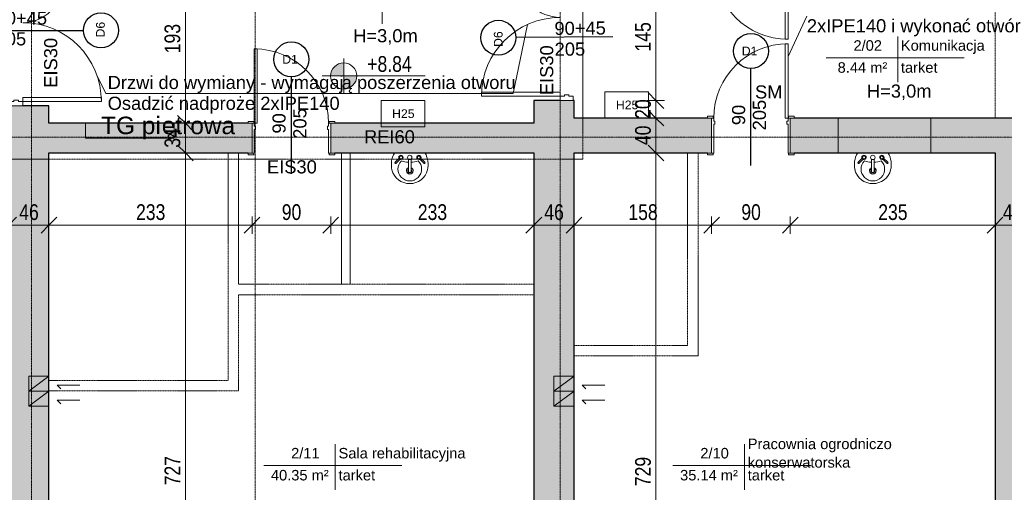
# Model space of a CAD drawing. Header units: centimetres. Extents: x 14827 to 20060, y -10807 to -8443.
# Tile 8 of 21: x 16206 to 17333, y -10012 to -9471. Entities that reach past the tile are written whole.
import ezdxf

# ---------------------------------------------------------------- set-up
doc = ezdxf.new("R2010")
doc.units = ezdxf.units.CM
for name, pattern in [('Aligning Line 1_8_', [0.635, 0.3175, -0.3175]), ('Kreska', [0.635, 0.3175, -0.3175]), ('Linia siatki', [0.9925, 0.47, -0.2175, 0.0875, -0.2175])]:
    doc.linetypes.add(name, pattern=pattern)
for name, color, linetype, lineweight in [('A-ANNO-DIMS', 211, 'Continuous', 9), ('A-ANNO-DIMS-100', 211, 'Continuous', 9), ('A-AREA-IDEN', 2, 'Continuous', 9), ('A-DETL', 90, 'Continuous', 9), ('A-DETL-HDLN', 90, 'Kreska', 9), ('A-DETL-MEDM', 33, 'Continuous', 25), ('A-DETL-THIN', 151, 'Continuous', 9), ('A-DOOR', 31, 'Continuous', 9), ('A-DOOR-FRAM', 31, 'Continuous', 18), ('A-WALL', 113, 'Continuous', 9), ('A-WALL-PATT', 111, 'Continuous', 25), ('G-ANNO-DIMS', 111, 'Continuous', 9), ('G-ANNO-TEXT', 231, 'Continuous', 9), ('I-WALL', 2, 'Continuous', 9), ('P-SANR-FIXT', 6, 'Continuous', 9), ('S-GRID', 1, 'Continuous', 9)]:
    doc.layers.add(name, color=color, linetype=linetype, lineweight=lineweight)
doc.styles.add('Arial_1', font='arial.ttf', dxfattribs={"height": 12})
doc.styles.add('Arial_2', font='arial.ttf', dxfattribs={"width": 0.8, "height": 18})
doc.styles.add('Arial_3', font='arial.ttf', dxfattribs={"height": 10})
doc.styles.add('Arial_4', font='arial.ttf', dxfattribs={"height": 15})
doc.styles.add('Arial_5', font='arial.ttf', dxfattribs={"height": 20})
doc.dimstyles.new('Przekątna_-_1_8_mm_Arial', dxfattribs={"dimscale": 30.48, "dimtxt": 18.364669, "dimasz": 0.590551, "dimexe": 0.328084, "dimexo": 0.0625, "dimgap": 0.016404, "dimtad": 1, "dimdec": 0, "dimdsep": 46, "dimtxsty": 'Arial_2', "dimblk1": 'OBLIQUE', "dimblk2": 'OBLIQUE', "dimsah": 1, "dimcen": 0.09, "dimazin": 0, "dimtfac": 1, "dimtdec": 4, "dimtix": 1, "dimtmove": 0, "dimatfit": 3, "dimfxl": 0.328084, "dimfxlon": 1, "dimtvp": 1, "dimtolj": 1, "dimtzin": 0, "dimarcsym": 2})

# ---------------------------------------------------------------- blocks, each defined once
blk = doc.blocks.new('Drzwi-wewnętrzne-jednoskrzydłowe-dwupanelowe-drewniane - 900 x 2100mm-321421-6_Poziom posadzka II pietra')
at = {"layer": 'A-DOOR'}
for p, q in [((-49.635, 19.3175), (-43.135, 19.3175)), ((-49.635, 17.3175), (-49.635, 19.3175)), ((-43.135, 17.3175), (-49.635, 17.3175)), ((-43.135, 19.3175), (-43.135, 17.3175)), ((43.135, 19.3175), (49.635, 19.3175)), ((43.135, 17.3175), (43.135, 19.3175)), ((49.635, 17.3175), (43.135, 17.3175)), ((49.635, 19.3175), (49.635, 17.3175)), ((-49.635, -16.6825), (-43.135, -16.6825)), ((-49.635, -18.6825), (-49.635, -16.6825)), ((-43.135, -18.6825), (-49.635, -18.6825)), ((-43.135, -16.6825), (-43.135, -18.6825)), ((43.135, -16.6825), (49.635, -16.6825)), ((43.135, -18.6825), (43.135, -16.6825)), ((49.635, -18.6825), (43.135, -18.6825)), ((49.635, -16.6825), (49.635, -18.6825))]:
    blk.add_line(p, q, dxfattribs=at)
at = {"layer": 'A-DOOR', "lineweight": 18}
for p, q in [((39, -16.6825), (42.5, -16.6825)), ((39, -101.6825), (39, -16.6825)), ((42.5, -16.6825), (42.5, -101.6825)), ((42.5, -101.6825), (39, -101.6825))]:
    blk.add_line(p, q, dxfattribs=at)
at = {"layer": 'A-DOOR'}
blk.add_arc((42.5, -16.6825), 85, 180, 270, dxfattribs=at)
at = {"layer": 'A-DOOR-FRAM'}
for p, q in [((-45, 17.3175), (-42.5, 17.3175)), ((-45, -16.6825), (-45, 17.3175)), ((-42.5, 17.3175), (-42.5, -9.69)), ((42.5, 17.3175), (45, 17.3175)), ((42.5, -9.69), (42.5, 17.3175)), ((45, 17.3175), (45, -16.6825)), ((-42.5, -9.69), (-41.23, -9.69)), ((-41.23, -9.69), (-41.23, -13.1825)), ((41.23, -9.69), (42.5, -9.69)), ((41.23, -13.1825), (41.23, -9.69)), ((-42.5, -16.6825), (-45, -16.6825)), ((-42.5, -13.1825), (-42.5, -16.6825)), ((-41.23, -13.1825), (-42.5, -13.1825)), ((42.5, -13.1825), (41.23, -13.1825)), ((42.5, -16.6825), (42.5, -13.1825)), ((45, -16.6825), (42.5, -16.6825))]:
    blk.add_line(p, q, dxfattribs=at)
blk = doc.blocks.new('Drzwi-wewnętrzne-jednoskrzydłowe-dwupanelowe-drewniane - 900 x 2100mm-658395-6_Poziom posadzka II pietra')
at = {"layer": 'A-DOOR'}
for p, q in [((-49.6, 8.3), (-43.1, 8.3)), ((-49.6, 6.3), (-49.6, 8.3)), ((-43.1, 6.3), (-49.6, 6.3)), ((-43.1, 8.3), (-43.1, 6.3)), ((43.1, 8.3), (49.6, 8.3)), ((43.1, 6.3), (43.1, 8.3)), ((49.6, 6.3), (43.1, 6.3)), ((49.6, 8.3), (49.6, 6.3)), ((-49.6, -5.7), (-43.1, -5.7)), ((-49.6, -7.7), (-49.6, -5.7)), ((-43.1, -7.7), (-49.6, -7.7)), ((-43.1, -5.7), (-43.1, -7.7)), ((43.1, -5.7), (49.6, -5.7)), ((43.1, -7.7), (43.1, -5.7)), ((49.6, -7.7), (43.1, -7.7)), ((49.6, -5.7), (49.6, -7.7))]:
    blk.add_line(p, q, dxfattribs=at)
at = {"layer": 'A-DOOR', "lineweight": 18}
for p, q in [((39, -5.7), (42.5, -5.7)), ((39, -90.7), (39, -5.7)), ((42.5, -5.7), (42.5, -90.7)), ((42.5, -90.7), (39, -90.7))]:
    blk.add_line(p, q, dxfattribs=at)
at = {"layer": 'A-DOOR'}
blk.add_arc((42.5, -5.7), 85, 180, 270, dxfattribs=at)
at = {"layer": 'A-DOOR-FRAM'}
for p, q in [((-45, 6.3), (-42.5, 6.3)), ((-45, -5.7), (-45, 6.3)), ((-42.5, 6.3), (-42.5, 1.3)), ((-42.5, 1.3), (-41.2, 1.3)), ((-41.2, 1.3), (-41.2, -2.2)), ((41.2, 1.3), (42.5, 1.3)), ((41.2, -2.2), (41.2, 1.3)), ((42.5, 6.3), (45, 6.3)), ((42.5, 1.3), (42.5, 6.3)), ((45, 6.3), (45, -5.7)), ((-42.5, -5.7), (-45, -5.7)), ((-42.5, -2.2), (-42.5, -5.7)), ((-41.2, -2.2), (-42.5, -2.2)), ((42.5, -2.2), (41.2, -2.2)), ((42.5, -5.7), (42.5, -2.2)), ((45, -5.7), (42.5, -5.7))]:
    blk.add_line(p, q, dxfattribs=at)
blk = doc.blocks.new('Drzwi-wewnętrzne-jednoskrzydłowe-dwupanelowe-drewniane - 900 x 2100mm-617696-6_Poziom posadzka II pietra')
at = {"layer": 'A-DOOR', "lineweight": 18}
for p, q in [((42.5, 104.6825), (39, 104.6825)), ((39, 104.6825), (39, 19.6825)), ((42.5, 19.6825), (42.5, 104.6825)), ((39, 19.6825), (42.5, 19.6825))]:
    blk.add_line(p, q, dxfattribs=at)
at = {"layer": 'A-DOOR'}
for p, q in [((-43.135, 21.6825), (-49.635, 21.6825)), ((-49.635, 21.6825), (-49.635, 19.6825)), ((-49.635, 19.6825), (-43.135, 19.6825)), ((-43.135, 19.6825), (-43.135, 21.6825)), ((49.635, 21.6825), (43.135, 21.6825)), ((43.135, 21.6825), (43.135, 19.6825)), ((43.135, 19.6825), (49.635, 19.6825)), ((49.635, 19.6825), (49.635, 21.6825)), ((-43.135, -20.3175), (-49.635, -20.3175)), ((-49.635, -20.3175), (-49.635, -22.3175)), ((-49.635, -22.3175), (-43.135, -22.3175)), ((-43.135, -22.3175), (-43.135, -20.3175)), ((49.635, -20.3175), (43.135, -20.3175)), ((43.135, -20.3175), (43.135, -22.3175)), ((43.135, -22.3175), (49.635, -22.3175)), ((49.635, -22.3175), (49.635, -20.3175))]:
    blk.add_line(p, q, dxfattribs=at)
blk.add_arc((42.5, 19.6825), 85, 90, 180, dxfattribs=at)
at = {"layer": 'A-DOOR-FRAM'}
for p, q in [((-42.5, 19.6825), (-45, 19.6825)), ((-45, 19.6825), (-45, -20.3175)), ((-42.5, 16.1825), (-42.5, 19.6825)), ((-41.23, 16.1825), (-42.5, 16.1825)), ((-42.5, -20.3175), (-42.5, 12.69)), ((-42.5, 12.69), (-41.23, 12.69)), ((-41.23, 12.69), (-41.23, 16.1825)), ((42.5, 16.1825), (41.23, 16.1825)), ((41.23, 16.1825), (41.23, 12.69)), ((41.23, 12.69), (42.5, 12.69)), ((42.5, 19.6825), (42.5, 16.1825)), ((45, 19.6825), (42.5, 19.6825)), ((42.5, 12.69), (42.5, -20.3175)), ((45, -20.3175), (45, 19.6825)), ((-45, -20.3175), (-42.5, -20.3175)), ((42.5, -20.3175), (45, -20.3175))]:
    blk.add_line(p, q, dxfattribs=at)
blk = doc.blocks.new('Lavabo mural - 05 - 440mm x 350mm-346807-6_Poziom posadzka II pietra')
at = {"layer": 'P-SANR-FIXT'}
for p, q in [((-17.2, -11), (-11.7, -5.6)), ((-16.1, -12.1), (-10.7, -6.7)), ((-1.5, -21.5), (-1.5, -7.1)), ((1.5, -21.5), (1.5, -7.1)), ((16.4, -12.1), (11, -6.7)), ((17.5, -11), (12, -5.6))]:
    blk.add_line(p, q, dxfattribs=at)
for centre, radius, start, end in [((5.3, -13.1), 26.4, 150.3649, 193.6351), ((-5.3, -13.1), 26.4, 346.3649, 29.6351), ((0, -18.4), 13.5, 135.4629, 45.0556), ((-10.1, -5.1), 2.5, 0, 180), ((-10.1, -5.1), 2.5, 180, 207.0533), ((-10.1, -5.1), 1.7, 360, 180), ((-10.1, -5.1), 1.7, 180, 198.0596), ((-10.1, -5.1), 1.7, 198.0596, 360), ((-10.1, -5.1), 2.5, 242.9467, 0), ((-0.2, 16), 26.7, 249.1986, 267.1093), ((0, -5.1), 2.5, 0, 180), ((0, -5.1), 2.5, 180, 0), ((-0.2, 16), 26.7, 273.5606, 291.3199), ((10.4, -5.1), 2.5, 360, 180), ((10.4, -5.1), 2.5, 180, 297.0533), ((10.4, -5.1), 1.7, 0, 180), ((10.4, -5.1), 1.7, 180, 0), ((10.4, -5.1), 2.5, 332.9467, 360), ((-0.6, -14.5), 20.4, 193.6351, 271.6558), ((0, -20.4), 3.86, 112.8828, 180), ((0, -20.4), 3.86, 180, 360), ((0, -20.4), 2.35, 129.6826, 180), ((0, -20.4), 2.35, 180, 360), ((0.6, -14.5), 20.4, 268.3442, 346.3649), ((0, -20.4), 3.86, 360, 67.1178), ((0, -20.4), 2.35, 360, 50.3185)]:
    blk.add_arc(centre, radius, start, end, dxfattribs=at)
for centre, major_axis, ratio, start_param, end_param in [((-16.6, -11.6), (-0.545, 0.545), 0.274309, 0, 3.141593), ((17, -11.6), (0.545, 0.545), 0.274309, 3.141593, 6.283185), ((0, -21.5), (-1.5, 0), 0.428525, 0, 3.141593)]:
    blk.add_ellipse(centre, major_axis=major_axis, ratio=ratio, start_param=start_param, end_param=end_param, dxfattribs=at)
blk = doc.blocks.new('Drzwi-korytarz-niesymetryczne-wpuszczane - 1350 x 2000mm-591046-6_Poziom posadzka II pietra')
at = {"layer": 'A-DOOR', "lineweight": 18}
for p, q in [((-67.5, -6.365), (-67.5, 83.635)), ((-67.5, 83.635), (-63, 83.635)), ((-63, 83.635), (-63, -6.365)), ((67.5, 38.635), (63, 38.635)), ((63, 38.635), (63, -6.365)), ((67.5, -6.365), (67.5, 38.635)), ((-63, -6.365), (-67.5, -6.365)), ((63, -6.365), (67.5, -6.365))]:
    blk.add_line(p, q, dxfattribs=at)
at = {"layer": 'A-DOOR'}
for centre, radius, start, end in [((-67.5, -6.365), 90, 0, 90), ((67.5, -6.365), 45, 90, 180)]:
    blk.add_arc(centre, radius, start, end, dxfattribs=at)
at = {"layer": 'A-DOOR-FRAM'}
for p, q in [((-67.5, -6.365), (-72.5, -6.365)), ((-72.5, -6.365), (-72.5, -21.365)), ((-67.5, -11.34125), (-67.5, -6.365)), ((67.5, -6.365), (67.5, -11.34125)), ((72.5, -6.365), (67.5, -6.365)), ((72.5, -21.365), (72.5, -6.365)), ((-72.5, -21.365), (-67.5, -21.365)), ((-65.9125, -11.34125), (-67.5, -11.34125)), ((-67.5, -21.365), (-67.5, -16.44375)), ((-67.5, -16.44375), (-65.9125, -16.44375)), ((-65.9125, -16.44375), (-65.9125, -11.34125)), ((67.5, -11.34125), (65.9125, -11.34125)), ((65.9125, -11.34125), (65.9125, -16.44375)), ((65.9125, -16.44375), (67.5, -16.44375)), ((67.5, -16.44375), (67.5, -21.365)), ((67.5, -21.365), (72.5, -21.365))]:
    blk.add_line(p, q, dxfattribs=at)
blk = doc.blocks.new('Drzwi-korytarz-niesymetryczne-wpuszczane - 1350 x 2000mm-590928-6_Poziom posadzka II pietra')
at = {"layer": 'A-DOOR', "lineweight": 18}
for p, q in [((-63, 6.365), (-67.5, 6.365)), ((-67.5, 6.365), (-67.5, -83.635)), ((-63, -83.635), (-63, 6.365)), ((63, 6.365), (67.5, 6.365)), ((63, -38.635), (63, 6.365)), ((67.5, 6.365), (67.5, -38.635)), ((67.5, -38.635), (63, -38.635)), ((-67.5, -83.635), (-63, -83.635))]:
    blk.add_line(p, q, dxfattribs=at)
at = {"layer": 'A-DOOR'}
for centre, radius, start, end in [((-67.5, 6.365), 90, 270, 360), ((67.5, 6.365), 45, 180, 270)]:
    blk.add_arc(centre, radius, start, end, dxfattribs=at)
at = {"layer": 'A-DOOR-FRAM'}
for p, q in [((-72.5, 21.365), (-67.5, 21.365)), ((-72.5, 6.365), (-72.5, 21.365)), ((-67.5, 21.365), (-67.5, 16.44375)), ((-67.5, 16.44375), (-65.9125, 16.44375)), ((-67.5, 11.34125), (-67.5, 6.365)), ((-65.9125, 11.34125), (-67.5, 11.34125)), ((-65.9125, 16.44375), (-65.9125, 11.34125)), ((65.9125, 16.44375), (67.5, 16.44375)), ((65.9125, 11.34125), (65.9125, 16.44375)), ((67.5, 11.34125), (65.9125, 11.34125)), ((67.5, 21.365), (72.5, 21.365)), ((67.5, 16.44375), (67.5, 21.365)), ((67.5, 6.365), (67.5, 11.34125)), ((72.5, 21.365), (72.5, 6.365)), ((-67.5, 6.365), (-72.5, 6.365)), ((72.5, 6.365), (67.5, 6.365))]:
    blk.add_line(p, q, dxfattribs=at)
blk = doc.blocks.new('Etyk_pom_1_mala - Etyk_pom_1_mala-219433-6_Poziom posadzka II pietra')
at = {"layer": 'A-AREA-IDEN'}
for p, q in [((-0.096, 0.144), (-0.096, -0.378)), ((-0.915, -0.101), (0.666, -0.101))]:
    blk.add_line(p, q, dxfattribs=at)
blk = doc.blocks.new('DIMBLOCK133-6_Poziom posadzka II pietra')
at = {"layer": 'A-ANNO-DIMS-100'}
for p, q in [((16193.6, -9706.2), (16193.6, -9696.2)), ((16193.6, -9706.2), (16202.6, -9697.2)), ((16239.6, -9706.2), (16239.6, -9696.2)), ((16239.6, -9706.2), (16248.6, -9697.2)), ((16193.6, -9706.2), (16184.6, -9715.2)), ((16193.6, -9706.2), (16239.6, -9706.2)), ((16193.6, -9706.2), (16193.6, -9716.2)), ((16239.6, -9706.2), (16230.6, -9715.2)), ((16239.6, -9706.2), (16239.6, -9716.2))]:
    blk.add_line(p, q, dxfattribs=at)
at = {"layer": 'A-ANNO-DIMS-100', "color": 0, "insert": (16205.6, -9682.3), "char_height": 18, "width": 26.445, "attachment_point": 1, "line_spacing_factor": 0.941778, "style": 'Arial_2'}
blk.add_mtext('46', dxfattribs=at)
blk = doc.blocks.new('_Oblique')
at = {"color": 0, "linetype": 'ByBlock', "lineweight": -2}
blk.add_line((-0.5, -0.5), (0.5, 0.5), dxfattribs=at)
blk = doc.blocks.new('DIMBLOCK134-6_Poziom posadzka II pietra')
at = {"layer": 'A-ANNO-DIMS-100'}
for p, q in [((16239.6, -9706.2), (16239.6, -9696.2)), ((16239.6, -9706.2), (16248.6, -9697.2)), ((16472.1, -9706.2), (16472.1, -9696.2)), ((16472.1, -9706.2), (16481.1, -9697.2)), ((16239.6, -9706.2), (16230.6, -9715.2)), ((16239.6, -9706.2), (16472.1, -9706.2)), ((16239.6, -9706.2), (16239.6, -9716.2)), ((16472.1, -9706.2), (16463.1, -9715.2)), ((16472.1, -9706.2), (16472.1, -9716.2))]:
    blk.add_line(p, q, dxfattribs=at)
at = {"layer": 'A-ANNO-DIMS-100', "color": 0, "insert": (16339.3, -9682.3), "char_height": 18, "width": 39.668, "attachment_point": 1, "line_spacing_factor": 0.941778, "style": 'Arial_2'}
blk.add_mtext('233', dxfattribs=at)
blk = doc.blocks.new('DIMBLOCK135-6_Poziom posadzka II pietra')
at = {"layer": 'A-ANNO-DIMS-100'}
for p, q in [((16472.1, -9706.2), (16472.1, -9696.2)), ((16472.1, -9706.2), (16481.1, -9697.2)), ((16562.1, -9706.2), (16562.1, -9696.2)), ((16562.1, -9706.2), (16571.1, -9697.2)), ((16472.1, -9706.2), (16463.1, -9715.2)), ((16472.1, -9706.2), (16562.1, -9706.2)), ((16472.1, -9706.2), (16472.1, -9716.2)), ((16562.1, -9706.2), (16553.1, -9715.2)), ((16562.1, -9706.2), (16562.1, -9716.2))]:
    blk.add_line(p, q, dxfattribs=at)
at = {"layer": 'A-ANNO-DIMS-100', "color": 0, "insert": (16506.1, -9682.3), "char_height": 18, "width": 26.445, "attachment_point": 1, "line_spacing_factor": 0.941778, "style": 'Arial_2'}
blk.add_mtext('90', dxfattribs=at)
blk = doc.blocks.new('DIMBLOCK136-6_Poziom posadzka II pietra')
at = {"layer": 'A-ANNO-DIMS-100'}
for p, q in [((16562.1, -9706.2), (16562.1, -9696.2)), ((16562.1, -9706.2), (16571.1, -9697.2)), ((16794.6, -9706.2), (16794.6, -9696.2)), ((16794.6, -9706.2), (16803.6, -9697.2)), ((16562.1, -9706.2), (16553.1, -9715.2)), ((16562.1, -9706.2), (16794.6, -9706.2)), ((16562.1, -9706.2), (16562.1, -9716.2)), ((16794.6, -9706.2), (16785.6, -9715.2)), ((16794.6, -9706.2), (16794.6, -9716.2))]:
    blk.add_line(p, q, dxfattribs=at)
at = {"layer": 'A-ANNO-DIMS-100', "color": 0, "insert": (16661.8, -9682.3), "char_height": 18, "width": 39.668, "attachment_point": 1, "line_spacing_factor": 0.941778, "style": 'Arial_2'}
blk.add_mtext('233', dxfattribs=at)
blk = doc.blocks.new('DIMBLOCK137-6_Poziom posadzka II pietra')
at = {"layer": 'A-ANNO-DIMS-100'}
for p, q in [((16794.6, -9706.2), (16794.6, -9696.2)), ((16794.6, -9706.2), (16803.6, -9697.2)), ((16840.6, -9706.2), (16840.6, -9696.2)), ((16840.6, -9706.2), (16849.6, -9697.2)), ((16794.6, -9706.2), (16785.6, -9715.2)), ((16794.6, -9706.2), (16840.6, -9706.2)), ((16794.6, -9706.2), (16794.6, -9716.2)), ((16840.6, -9706.2), (16831.6, -9715.2)), ((16840.6, -9706.2), (16840.6, -9716.2))]:
    blk.add_line(p, q, dxfattribs=at)
at = {"layer": 'A-ANNO-DIMS-100', "color": 0, "insert": (16806.6, -9682.3), "char_height": 18, "width": 26.445, "attachment_point": 1, "line_spacing_factor": 0.941778, "style": 'Arial_2'}
blk.add_mtext('46', dxfattribs=at)
blk = doc.blocks.new('DIMBLOCK138-6_Poziom posadzka II pietra')
at = {"layer": 'A-ANNO-DIMS-100'}
for p, q in [((16840.6, -9706.2), (16840.6, -9696.2)), ((16840.6, -9706.2), (16849.6, -9697.2)), ((16998.1, -9706.2), (16998.1, -9696.2)), ((16998.1, -9706.2), (17007.1, -9697.2)), ((16840.6, -9706.2), (16831.6, -9715.2)), ((16840.6, -9706.2), (16998.1, -9706.2)), ((16840.6, -9706.2), (16840.6, -9716.2)), ((16998.1, -9706.2), (16989.1, -9715.2)), ((16998.1, -9706.2), (16998.1, -9716.2))]:
    blk.add_line(p, q, dxfattribs=at)
at = {"layer": 'A-ANNO-DIMS-100', "color": 0, "insert": (16902.8, -9682.3), "char_height": 18, "width": 39.668, "attachment_point": 1, "line_spacing_factor": 0.941778, "style": 'Arial_2'}
blk.add_mtext('158', dxfattribs=at)
blk = doc.blocks.new('DIMBLOCK139-6_Poziom posadzka II pietra')
at = {"layer": 'A-ANNO-DIMS-100'}
for p, q in [((16998.1, -9706.2), (16998.1, -9696.2)), ((16998.1, -9706.2), (17007.1, -9697.2)), ((17088.1, -9706.2), (17088.1, -9696.2)), ((17088.1, -9706.2), (17097.1, -9697.2)), ((16998.1, -9706.2), (16989.1, -9715.2)), ((16998.1, -9706.2), (17088.1, -9706.2)), ((16998.1, -9706.2), (16998.1, -9716.2)), ((17088.1, -9706.2), (17079.1, -9715.2)), ((17088.1, -9706.2), (17088.1, -9716.2))]:
    blk.add_line(p, q, dxfattribs=at)
at = {"layer": 'A-ANNO-DIMS-100', "color": 0, "insert": (17032.1, -9682.3), "char_height": 18, "width": 26.445, "attachment_point": 1, "line_spacing_factor": 0.941778, "style": 'Arial_2'}
blk.add_mtext('90', dxfattribs=at)
blk = doc.blocks.new('DIMBLOCK140-6_Poziom posadzka II pietra')
at = {"layer": 'A-ANNO-DIMS-100'}
for p, q in [((17088.1, -9706.2), (17088.1, -9696.2)), ((17088.1, -9706.2), (17097.1, -9697.2)), ((17322.6, -9706.2), (17322.6, -9696.2)), ((17322.6, -9706.2), (17331.6, -9697.2)), ((17088.1, -9706.2), (17079.1, -9715.2)), ((17088.1, -9706.2), (17322.6, -9706.2)), ((17088.1, -9706.2), (17088.1, -9716.2)), ((17322.6, -9706.2), (17313.6, -9715.2)), ((17322.6, -9706.2), (17322.6, -9716.2))]:
    blk.add_line(p, q, dxfattribs=at)
at = {"layer": 'A-ANNO-DIMS-100', "color": 0, "insert": (17188.8, -9682.3), "char_height": 18, "width": 39.668, "attachment_point": 1, "line_spacing_factor": 0.941778, "style": 'Arial_2'}
blk.add_mtext('235', dxfattribs=at)
blk = doc.blocks.new('DIMBLOCK141-6_Poziom posadzka II pietra')
at = {"layer": 'A-ANNO-DIMS-100'}
for p, q in [((17322.6, -9706.2), (17322.6, -9696.2)), ((17322.6, -9706.2), (17331.6, -9697.2)), ((17362.6, -9706.2), (17362.6, -9696.2)), ((17362.6, -9706.2), (17371.6, -9697.2)), ((17322.6, -9706.2), (17313.6, -9715.2)), ((17322.6, -9706.2), (17362.6, -9706.2)), ((17322.6, -9706.2), (17322.6, -9716.2)), ((17362.6, -9706.2), (17353.6, -9715.2)), ((17362.6, -9706.2), (17362.6, -9716.2))]:
    blk.add_line(p, q, dxfattribs=at)
at = {"layer": 'A-ANNO-DIMS-100', "color": 0, "insert": (17331.6, -9682.3), "char_height": 18, "width": 26.445, "attachment_point": 1, "line_spacing_factor": 0.941778, "style": 'Arial_2'}
blk.add_mtext('40', dxfattribs=at)
blk = doc.blocks.new('DIMBLOCK220-6_Poziom posadzka II pietra')
at = {"layer": 'A-ANNO-DIMS-100'}
for p, q in [((16934.3, -9623.7), (16924.3, -9623.7)), ((16934.3, -9623.7), (16925.3, -9614.7)), ((16934.3, -10352.7), (16934.3, -9623.7)), ((16934.3, -9623.7), (16943.3, -9632.7)), ((16934.3, -9623.7), (16944.3, -9623.7)), ((16934.3, -10352.7), (16925.3, -10343.7)), ((16934.3, -10352.7), (16924.3, -10352.7)), ((16934.3, -10352.7), (16943.3, -10361.7)), ((16934.3, -10352.7), (16944.3, -10352.7))]:
    blk.add_line(p, q, dxfattribs=at)
at = {"layer": 'A-ANNO-DIMS-100', "color": 0, "insert": (16910.5, -10004.7), "char_height": 18, "width": 39.668, "attachment_point": 1, "rotation": 90, "line_spacing_factor": 0.941778, "style": 'Arial_2'}
blk.add_mtext('729', dxfattribs=at)
blk = doc.blocks.new('DIMBLOCK221-6_Poziom posadzka II pietra')
at = {"layer": 'A-ANNO-DIMS-100'}
for p, q in [((16934.3, -9583.7), (16925.3, -9574.7)), ((16934.3, -9583.7), (16924.3, -9583.7)), ((16934.3, -9623.7), (16934.3, -9583.7)), ((16934.3, -9583.7), (16943.3, -9592.7)), ((16934.3, -9583.7), (16944.3, -9583.7)), ((16934.3, -9623.7), (16924.3, -9623.7)), ((16934.3, -9623.7), (16925.3, -9614.7)), ((16934.3, -9623.7), (16943.3, -9632.7)), ((16934.3, -9623.7), (16944.3, -9623.7))]:
    blk.add_line(p, q, dxfattribs=at)
at = {"layer": 'A-ANNO-DIMS-100', "color": 0, "insert": (16910.5, -9614.7), "char_height": 18, "width": 26.445, "attachment_point": 1, "rotation": 90, "line_spacing_factor": 0.941778, "style": 'Arial_2'}
blk.add_mtext('40', dxfattribs=at)
blk = doc.blocks.new('DIMBLOCK222-6_Poziom posadzka II pietra')
at = {"layer": 'A-ANNO-DIMS-100'}
for p, q in [((16934.3, -9563.7), (16925.3, -9554.7)), ((16934.3, -9563.7), (16924.3, -9563.7)), ((16934.3, -9583.7), (16934.3, -9563.7)), ((16934.3, -9563.7), (16943.3, -9572.7)), ((16934.3, -9563.7), (16944.3, -9563.7)), ((16934.3, -9583.7), (16925.3, -9574.7)), ((16934.3, -9583.7), (16924.3, -9583.7)), ((16934.3, -9583.7), (16943.3, -9592.7)), ((16934.3, -9583.7), (16944.3, -9583.7))]:
    blk.add_line(p, q, dxfattribs=at)
at = {"layer": 'A-ANNO-DIMS-100', "color": 0, "insert": (16910.5, -9584.7), "char_height": 18, "width": 26.445, "attachment_point": 1, "rotation": 90, "line_spacing_factor": 0.941778, "style": 'Arial_2'}
blk.add_mtext('20', dxfattribs=at)
blk = doc.blocks.new('DIMBLOCK223-6_Poziom posadzka II pietra')
at = {"layer": 'A-ANNO-DIMS-100'}
for p, q in [((16934.3, -9418.7), (16925.3, -9409.7)), ((16934.3, -9418.7), (16924.3, -9418.7)), ((16934.3, -9563.7), (16934.3, -9418.7)), ((16934.3, -9418.7), (16943.3, -9427.7)), ((16934.3, -9418.7), (16944.3, -9418.7)), ((16934.3, -9563.7), (16925.3, -9554.7)), ((16934.3, -9563.7), (16924.3, -9563.7)), ((16934.3, -9563.7), (16943.3, -9572.7)), ((16934.3, -9563.7), (16944.3, -9563.7))]:
    blk.add_line(p, q, dxfattribs=at)
at = {"layer": 'A-ANNO-DIMS-100', "color": 0, "insert": (16910.5, -9507.7), "char_height": 18, "width": 39.668, "attachment_point": 1, "rotation": 90, "line_spacing_factor": 0.941778, "style": 'Arial_2'}
blk.add_mtext('145', dxfattribs=at)
blk = doc.blocks.new('DIMBLOCK241-6_Poziom posadzka II pietra')
at = {"layer": 'A-ANNO-DIMS-100'}
for p, q in [((16395.8, -9623.7), (16385.8, -9623.7)), ((16395.8, -9623.7), (16386.8, -9614.7)), ((16395.8, -10350.7), (16395.8, -9623.7)), ((16395.8, -9623.7), (16404.8, -9632.7)), ((16395.8, -9623.7), (16405.8, -9623.7)), ((16395.8, -10350.7), (16386.8, -10341.7)), ((16395.8, -10350.7), (16385.8, -10350.7)), ((16395.8, -10350.7), (16404.8, -10359.7)), ((16395.8, -10350.7), (16405.8, -10350.7))]:
    blk.add_line(p, q, dxfattribs=at)
at = {"layer": 'A-ANNO-DIMS-100', "color": 0, "insert": (16371.9, -10003.7), "char_height": 18, "width": 39.668, "attachment_point": 1, "rotation": 90, "line_spacing_factor": 0.941778, "style": 'Arial_2'}
blk.add_mtext('727', dxfattribs=at)
blk = doc.blocks.new('DIMBLOCK242-6_Poziom posadzka II pietra')
at = {"layer": 'A-ANNO-DIMS-100'}
for p, q in [((16395.8, -9589.7), (16385.8, -9589.7)), ((16395.8, -9589.7), (16386.8, -9580.7)), ((16395.8, -9623.7), (16395.8, -9589.7)), ((16395.8, -9589.7), (16404.8, -9598.7)), ((16395.8, -9589.7), (16405.8, -9589.7)), ((16395.8, -9623.7), (16385.8, -9623.7)), ((16395.8, -9623.7), (16386.8, -9614.7)), ((16395.8, -9623.7), (16404.8, -9632.7)), ((16395.8, -9623.7), (16405.8, -9623.7))]:
    blk.add_line(p, q, dxfattribs=at)
at = {"layer": 'A-ANNO-DIMS-100', "color": 0, "insert": (16371.9, -9617.7), "char_height": 18, "width": 26.445, "attachment_point": 1, "rotation": 90, "line_spacing_factor": 0.941778, "style": 'Arial_2'}
blk.add_mtext('34', dxfattribs=at)
blk = doc.blocks.new('DIMBLOCK243-6_Poziom posadzka II pietra')
at = {"layer": 'A-ANNO-DIMS-100'}
for p, q in [((16395.8, -9396.7), (16386.8, -9387.7)), ((16395.8, -9396.7), (16385.8, -9396.7)), ((16395.8, -9589.7), (16395.8, -9396.7)), ((16395.8, -9396.7), (16404.8, -9405.7)), ((16395.8, -9396.7), (16405.8, -9396.7)), ((16395.8, -9589.7), (16385.8, -9589.7)), ((16395.8, -9589.7), (16386.8, -9580.7)), ((16395.8, -9589.7), (16404.8, -9598.7)), ((16395.8, -9589.7), (16405.8, -9589.7))]:
    blk.add_line(p, q, dxfattribs=at)
at = {"layer": 'A-ANNO-DIMS-100', "color": 0, "insert": (16371.9, -9509.7), "char_height": 18, "width": 39.668, "attachment_point": 1, "rotation": 90, "line_spacing_factor": 0.941778, "style": 'Arial_2'}
blk.add_mtext('193', dxfattribs=at)

msp = doc.modelspace()

# ---------------------------------------------------------------- hatches: boundary and pattern name
at = {"layer": 'A-WALL-PATT', "lineweight": 9}
h = msp.add_hatch(color=256, dxfattribs=at)
h.paths.add_polyline_path([(16193.62, -10415.71), (16239.62, -10415.71), (16239.62, -9569.71), (16193.62, -9569.71), (16193.62, -10350.71)])
h.paths.add_polyline_path([(16193.62, -9424.71), (16239.62, -9424.71), (16239.62, -8812.71), (16193.62, -8812.71), (16193.62, -9424.22)])
h = msp.add_hatch(color=256, dxfattribs=at)
h.paths.add_polyline_path([(16794.62, -10352.71), (16840.62, -10352.71), (16840.62, -9563.71), (16794.62, -9563.71), (16794.62, -10350.71)])
h.paths.add_polyline_path([(16794.62, -9418.71), (16840.62, -9418.71), (16840.62, -8812.71), (16794.62, -8812.71), (16794.62, -9364.86)])
h = msp.add_hatch(color=256, dxfattribs=at)
h.paths.add_polyline_path([(17322.62, -10352.71), (17362.62, -10352.71), (17362.62, -9623.71), (17322.62, -9623.71), (17322.62, -9662.77)])
h.paths.add_polyline_path([(17322.62, -9396.71), (17362.62, -9396.71), (17362.62, -8905.71), (17322.62, -8905.71), (17322.62, -9364.86)])
h = msp.add_hatch(color=256, dxfattribs=at)
h.paths.add_polyline_path([(16774.27, -9623.71), (16794.62, -9623.71), (16794.62, -9589.71), (16562.12, -9589.71), (16562.12, -9623.71), (16607.98, -9623.71)])
h.paths.add_polyline_path([(16472.12, -9623.71), (16472.12, -9589.71), (16239.62, -9589.71), (16239.62, -9623.71), (16467.49, -9623.71)])
h = msp.add_hatch(color=256, dxfattribs=at)
h.paths.add_polyline_path([(17092.76, -9623.71), (17143.12, -9623.71), (17143.12, -9583.71), (17088.12, -9583.71), (17088.12, -9623.71)])
h.paths.add_polyline_path([(16998.12, -9623.71), (16998.12, -9583.71), (16840.62, -9583.71), (16840.62, -9623.71), (16993.49, -9623.71)])
msp.add_hatch(color=256, dxfattribs=at).paths.add_polyline_path([(17249.12, -9623.71), (17249.12, -9583.71), (17143.12, -9583.71), (17143.12, -9623.71)])
h = msp.add_hatch(color=256, dxfattribs=at)
h.paths.add_polyline_path([(17583.59, -9623.71), (17603.95, -9623.71), (17603.95, -9583.71), (17578.95, -9583.71), (17578.95, -9623.71)])
h.paths.add_polyline_path([(17439.43, -9623.71), (17488.95, -9623.71), (17488.95, -9583.71), (17249.12, -9583.71), (17249.12, -9623.71), (17362.62, -9623.71)])
at = {"layer": 'G-ANNO-DIMS'}
h = msp.add_hatch(color=256, dxfattribs=at)
edge = h.paths.add_edge_path()
edge.add_arc((16576.95, -9535.67), 15, 90, 180)
edge.add_line((16561.95, -9535.67), (16576.95, -9535.67))
edge.add_line((16576.95, -9535.67), (16576.95, -9520.67))
h = msp.add_hatch(color=256, dxfattribs=at)
edge = h.paths.add_edge_path()
edge.add_arc((16576.95, -9535.67), 15, 270, 360)
edge.add_line((16591.95, -9535.67), (16576.95, -9535.67))
edge.add_line((16576.95, -9535.67), (16576.95, -9550.67))

# ---------------------------------------------------------------- linework, layer by layer
at = {"layer": 'A-DETL', "linetype": 'Aligning Line 1_8_', "lineweight": 18}
for p, q in [((16850.62, -9630.69), (16850.62, -8806.69)), ((16186.9, -9630.69), (16850.62, -9630.69))]:
    msp.add_line(p, q, dxfattribs=at)
at = {"layer": 'A-DETL', "lineweight": 18}
for p, q in [((16239.62, -9878.81), (16216.62, -9878.81)), ((16216.62, -9878.81), (16216.62, -9896.02)), ((16239.62, -9878.81), (16216.62, -9896.02)), ((16239.62, -9896.02), (16239.62, -9878.81)), ((16840.62, -9878.81), (16817.62, -9878.81)), ((16817.62, -9878.81), (16817.62, -9896.02)), ((16840.62, -9878.81), (16817.62, -9896.02)), ((16840.62, -9896.02), (16840.62, -9878.81)), ((16248.9, -9889.08), (16274.9, -9889.08)), ((16248.9, -9889.08), (16253.14, -9893.33)), ((16849.9, -9889.08), (16875.9, -9889.08)), ((16849.9, -9889.08), (16854.14, -9893.33)), ((16239.62, -9896.02), (16216.62, -9896.02)), ((16239.62, -9896.02), (16216.62, -9896.02)), ((16216.62, -9896.02), (16216.62, -9913.23)), ((16239.62, -9896.02), (16216.62, -9913.23)), ((16239.62, -9913.23), (16239.62, -9896.02)), ((16248.9, -9906.29), (16274.9, -9906.29)), ((16248.9, -9906.29), (16253.14, -9910.54)), ((16840.62, -9896.02), (16817.62, -9896.02)), ((16840.62, -9896.02), (16817.62, -9896.02)), ((16817.62, -9896.02), (16817.62, -9913.23)), ((16840.62, -9896.02), (16817.62, -9913.23)), ((16840.62, -9913.23), (16840.62, -9896.02)), ((16849.9, -9906.29), (16875.9, -9906.29)), ((16849.9, -9906.29), (16854.14, -9910.54)), ((16239.62, -9913.23), (16216.62, -9913.23)), ((16840.62, -9913.23), (16817.62, -9913.23))]:
    msp.add_line(p, q, dxfattribs=at)
at = {"layer": 'A-DETL-HDLN'}
for p, q in [((17322.62, -9408.71), (17322.62, -9583.71)), ((16444.62, -9883.71), (16444.62, -9623.71)), ((16456.62, -9623.71), (16456.62, -9773.71)), ((16574.53, -9623.71), (16574.53, -9773.71)), ((16584.53, -9623.71), (16584.53, -9773.71)), ((16970.62, -9843.71), (16970.62, -9623.71)), ((16982.62, -9855.71), (16982.62, -9623.71)), ((16456.62, -9773.71), (16794.62, -9773.71)), ((16794.62, -9785.71), (16456.62, -9785.71)), ((16456.62, -9785.71), (16456.62, -9895.71)), ((16840.62, -9843.71), (16970.62, -9843.71)), ((16840.62, -9855.71), (16982.62, -9855.71)), ((16239.62, -9883.71), (16444.62, -9883.71)), ((16239.62, -9895.71), (16456.62, -9895.71))]:
    msp.add_line(p, q, dxfattribs=at)
at = {"layer": 'A-DETL-MEDM'}
for p, q in [((16168.12, -9483.54), (16279.12, -9483.54)), ((16884.98, -9490.73), (16773.99, -9491.81)), ((17043.12, -9638.13), (17043.12, -9527.13)), ((16517.12, -9647.71), (16517.12, -9536.71))]:
    msp.add_line(p, q, dxfattribs=at)
for centre in [(16299.12, -9483.54), (16753.99, -9492), (17043.12, -9507.13), (16517.12, -9516.71)]:
    msp.add_circle(centre, 20, dxfattribs=at)
at = {"layer": 'A-DETL-THIN'}
for p, q in [((16770.88, -9555.83), (16787.52, -9476.72)), ((17107.21, -9467.2), (17085.62, -9513.49)), ((16304.88, -9555.83), (16294.76, -9535.53)), ((16304.88, -9555.83), (16770.88, -9555.83)), ((16875.91, -9553.71), (16925.91, -9553.71)), ((16875.91, -9583.71), (16875.91, -9553.71)), ((16925.91, -9553.71), (16925.91, -9583.71)), ((16619.74, -9563.71), (16669.74, -9563.71)), ((16619.74, -9593.71), (16619.74, -9563.71)), ((16669.74, -9563.71), (16669.74, -9593.71)), ((16281.48, -9589.71), (16382.87, -9589.71)), ((16281.48, -9606.71), (16281.48, -9589.71)), ((16382.87, -9589.71), (16382.87, -9606.71)), ((16925.91, -9583.71), (16875.91, -9583.71)), ((16669.74, -9593.71), (16619.74, -9593.71)), ((16382.87, -9606.71), (16281.48, -9606.71))]:
    msp.add_line(p, q, dxfattribs=at)
at = {"layer": 'A-WALL', "lineweight": 25}
for p, q in [((16824.62, -9563.71), (16794.62, -9563.71)), ((16794.62, -9563.71), (16794.62, -9589.71)), ((16840.62, -9563.71), (16839.62, -9563.71)), ((16840.62, -9583.71), (16840.62, -9563.71)), ((16239.62, -9569.71), (16209.62, -9569.71)), ((16239.62, -9589.71), (16239.62, -9569.71)), ((16467.49, -9589.71), (16239.62, -9589.71)), ((16794.62, -9589.71), (16566.76, -9589.71)), ((16239.62, -10350.71), (16239.62, -9623.71)), ((16239.62, -9623.71), (16467.49, -9623.71)), ((16566.76, -9623.71), (16794.62, -9623.71)), ((16794.62, -9623.71), (16794.62, -10350.71)), ((16840.62, -10352.71), (16840.62, -9623.71))]:
    msp.add_line(p, q, dxfattribs=at)
at = {"layer": 'A-WALL'}
for p, q in [((17143.12, -9623.71), (17143.12, -9583.71)), ((17249.12, -9623.71), (17249.12, -9583.71))]:
    msp.add_line(p, q, dxfattribs=at)
at = {"layer": 'G-ANNO-DIMS'}
for p, q in [((16576.95, -9515.67), (16576.95, -9555.67)), ((16576.95, -9535.67), (16576.95, -9520.67)), ((16670.33, -9535.67), (16552.52, -9535.67)), ((16596.95, -9535.67), (16556.95, -9535.67)), ((16561.95, -9535.67), (16576.95, -9535.67)), ((16591.95, -9535.67), (16576.95, -9535.67)), ((16576.95, -9535.67), (16576.95, -9550.67)), ((16576.95, -9535.67), (16670.33, -9535.67))]:
    msp.add_line(p, q, dxfattribs=at)
for start, end in [(90, 180), (0, 90), (180, 270), (270, 0)]:
    msp.add_arc((16576.95, -9535.67), 15, start, end, dxfattribs=at)
at = {"layer": 'I-WALL', "lineweight": 25}
for p, q in [((16993.49, -9583.71), (16840.62, -9583.71)), ((17484.32, -9583.71), (17092.76, -9583.71)), ((16840.62, -9623.71), (16993.49, -9623.71)), ((17092.76, -9623.71), (17322.62, -9623.71)), ((17322.62, -9623.71), (17322.62, -10352.71))]:
    msp.add_line(p, q, dxfattribs=at)
at = {"layer": 'S-GRID', "linetype": 'Linia siatki'}
for p, q in [((16219.62, -8443.11), (16219.62, -10747.39)), ((16475.62, -8443.11), (16475.62, -10747.39)), ((16824.62, -8443.11), (16824.62, -10747.39)), ((14827.42, -9605.71), (18350.45, -9605.71))]:
    msp.add_line(p, q, dxfattribs=at)

# ---------------------------------------------------------------- block references
at = {"layer": 'A-AREA-IDEN', "xscale": 99.99999999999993, "yscale": 99.99999999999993, "zscale": 99.99999999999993}
for p in [(16630.58, -9438.26), (17220.67, -9504.96), (16576.98, -9971.07), (17045.36, -9971.07)]:
    msp.add_blockref('Etyk_pom_1_mala - Etyk_pom_1_mala-219433-6_Poziom posadzka II pietra', p, dxfattribs=at)
at = {"layer": 'A-DOOR'}
for name, p in [('Drzwi-wewnętrzne-jednoskrzydłowe-dwupanelowe-drewniane - 900 x 2100mm-658395-6_Poziom posadzka II pietra', (17043.12, -9403.03)), ('Drzwi-wewnętrzne-jednoskrzydłowe-dwupanelowe-drewniane - 900 x 2100mm-617696-6_Poziom posadzka II pietra', (17043.12, -9603.4))]:
    msp.add_blockref(name, p, dxfattribs=at)
for name, p, rotation in [('Drzwi-korytarz-niesymetryczne-wpuszczane - 1350 x 2000mm-591046-6_Poziom posadzka II pietra', (16818.26, -9491.21), 89.99999999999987), ('Drzwi-korytarz-niesymetryczne-wpuszczane - 1350 x 2000mm-590928-6_Poziom posadzka II pietra', (16215.99, -9497.21), 89.99999999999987), ('Drzwi-wewnętrzne-jednoskrzydłowe-dwupanelowe-drewniane - 900 x 2100mm-321421-6_Poziom posadzka II pietra', (16517.12, -9606.4), 180)]:
    msp.add_blockref(name, p, dxfattribs=dict(at, rotation=rotation))
at = {"layer": 'P-SANR-FIXT'}
for p in [(16652.62, -9623.71), (17182.62, -9623.71)]:
    msp.add_blockref('Lavabo mural - 05 - 440mm x 350mm-346807-6_Poziom posadzka II pietra', p, dxfattribs=at)

# ---------------------------------------------------------------- texts
at = {"layer": 'A-AREA-IDEN', "char_height": 12, "attachment_point": 1, "style": 'Arial_1'}
for s, insert, width in [('2/02', (17160.48, -9494.79), 42.4894), ('Komunikacja', (17214.76, -9494.79), 124.2616), ('8.44 m²', (17142.35, -9519.96), 73.7552), ('tarket', (17214.76, -9519.96), 55.3164), ('Pracownia ogrodniczo', (17039.45, -9950.3), 212.4472), ('2/11', (16516.79, -9960.9), 42.4894), ('Sala rehabilitacyjna', (16571.07, -9960.9), 189.1982), ('2/10', (16985.17, -9960.9), 42.4894), ('konserwatorska', (17039.45, -9971.46), 153.1223), ('40.35 m²', (16493.66, -9986.07), 85.7806), ('tarket', (16571.07, -9986.07), 55.3164), ('35.14 m²', (16962.03, -9986.07), 85.7806), ('tarket', (17039.45, -9986.07), 55.3164)]:
    msp.add_mtext(s, dxfattribs=dict(at, insert=insert, width=width))
at = {"layer": 'G-ANNO-DIMS', "insert": (16603.91, -9512.92), "char_height": 18, "width": 60.1593, "attachment_point": 1, "line_spacing_factor": 0.941778, "style": 'Arial_2'}
msp.add_mtext('+8.84', dxfattribs=at)
at = {"layer": 'G-ANNO-TEXT', "color": 7, "attachment_point": 1}
for s, insert, char_height, width, style in [('90+45', (16178.6, -9461.89), 15, 72.9536, 'Arial_4'), ('2xIPE140', (17107.13, -9470.74), 15, 109.8312, 'Arial_4'), (' i wykona', (17197.75, -9470.74), 15, 105.0211, 'Arial_4'), ('ć otwór', (17284.4, -9470.74), 15, 81.7721, 'Arial_4'), ('205', (16178.6, -9485.7), 15, 43.2911, 'Arial_4'), ('H=3,0m', (16587.81, -9482.15), 15, 91.3924, 'Arial_4'), ('D1', (16506.67, -9511.59), 10, 21.6456, 'Arial_3'), ('D1', (17032.67, -9502.01), 10, 21.6456, 'Arial_3'), ('Drzwi do wymiany - wymagaj', (16306.8, -9535.56), 15, 324.6834, 'Arial_4'), ('ą poszerzenia otworu', (16574.69, -9535.56), 15, 238.1012, 'Arial_4'), ('H=3,0m', (17175.85, -9545.4), 15, 91.3924, 'Arial_4'), ('Osadzić nadproże 2xIPE140', (16306.8, -9559.37), 15, 318.2699, 'Arial_4'), ('SM', (17047.77, -9546.38), 15, 38.481, 'Arial_4'), ('H25', (16888.6, -9563.74), 10, 30.4641, 'Arial_3'), ('ętrowa', (16368.81, -9582.17), 20, 101.8143, 'Arial_5'), ('H25', (16632.43, -9573.74), 10, 30.4641, 'Arial_3'), ('TG pi', (16299.36, -9582.17), 20, 84.1772, 'Arial_5')]:
    msp.add_mtext(s, dxfattribs=dict(at, insert=insert, char_height=char_height, width=width, style=style))
for s, insert, char_height, width, rotation, style in [('D6', (16293.39, -9491.53), 10, 21.6456, 89.44623, 'Arial_3'), ('90+45', (16818.1, -9473.8), 15, 72.9536, 0.55377, 'Arial_4'), ('D6', (16748.88, -9502.45), 10, 21.6456, 90, 'Arial_3'), ('205', (16818.33, -9497.61), 15, 43.2911, 0.55377, 'Arial_4'), ('205', (17045.28, -9597.86), 15, 43.2911, 90, 'Arial_4'), ('205', (16519.28, -9607.44), 15, 43.2911, 90, 'Arial_4'), ('90', (17021.47, -9591.9), 15, 28.8607, 90, 'Arial_4'), ('90', (16495.47, -9601.49), 15, 28.8607, 90, 'Arial_4'), ('\\fArial|b0|i0|c238|p34|; ', (17021.47, -9597.86), 15, 7.2152, 90, 'Arial_4'), ('\\fArial|b0|i0|c238|p34|; ', (16495.47, -9607.44), 15, 7.2152, 90, 'Arial_4')]:
    msp.add_mtext(s, dxfattribs=dict(at, insert=insert, char_height=char_height, width=width, rotation=rotation, style=style))
at = {"layer": 'G-ANNO-TEXT', "color": 1, "char_height": 15, "width": 69.7468, "attachment_point": 1, "rotation": 90, "style": 'Arial_4'}
for insert in [(16234.1, -9549.14), (16801.83, -9557.64)]:
    msp.add_mtext('EIS30', dxfattribs=dict(at, insert=insert))
at = {"layer": 'G-ANNO-TEXT', "color": 1, "char_height": 15, "attachment_point": 1, "style": 'Arial_4'}
for s, insert, width in [('REI60', (16600.22, -9597.68), 71.3502), ('EIS30', (16489.16, -9632.05), 69.7468)]:
    msp.add_mtext(s, dxfattribs=dict(at, insert=insert, width=width))

# ---------------------------------------------------------------- dimensions: what is measured, and where the dimension line sits
at = {"layer": 'A-ANNO-DIMS'}
for base, p1, p2, override, picture, middle in [((16395.78, -9396.71), (16385.78, -9589.71), (16385.78, -9396.71), {"dimpost": '<>', "dimfxl": 193}, 'DIMBLOCK243-6_Poziom posadzka II pietra', (16386.09, -9493.21)), ((16934.33, -9418.71), (16924.33, -9563.71), (16924.33, -9418.71), {"dimpost": '<>', "dimfxl": 145}, 'DIMBLOCK223-6_Poziom posadzka II pietra', (16924.64, -9491.21)), ((16934.33, -9563.71), (16924.33, -9583.71), (16924.33, -9563.71), {"dimpost": '<>', "dimfxl": 20}, 'DIMBLOCK222-6_Poziom posadzka II pietra', (16924.64, -9573.71)), ((16934.33, -9583.71), (16924.33, -9623.71), (16924.33, -9583.71), {"dimpost": '<>', "dimfxl": 40}, 'DIMBLOCK221-6_Poziom posadzka II pietra', (16924.64, -9603.71)), ((16395.78, -9589.71), (16385.78, -9623.71), (16385.78, -9589.71), {"dimpost": '<>', "dimfxl": 34}, 'DIMBLOCK242-6_Poziom posadzka II pietra', (16386.09, -9606.71)), ((16395.78, -9623.71), (16385.78, -10350.71), (16385.78, -9623.71), {"dimpost": '<>', "dimfxl": 727}, 'DIMBLOCK241-6_Poziom posadzka II pietra', (16386.25, -9987.21)), ((16934.33, -9623.71), (16924.33, -10352.71), (16924.33, -9623.71), {"dimpost": '<>', "dimfxl": 729}, 'DIMBLOCK220-6_Poziom posadzka II pietra', (16924.64, -9988.21))]:
    dim = msp.add_linear_dim(base=base, p1=p1, p2=p2, angle=90, dimstyle='Przekątna_-_1_8_mm_Arial', override=override, dxfattribs=at)
    dim.commit()
    dim.dimension.update_dxf_attribs({"geometry": picture, "text_midpoint": middle})
for base, p1, p2, override, picture, middle in [((16239.62, -9706.16), (16193.62, -9696.16), (16239.62, -9696.16), {"dimpost": '<>', "dimfxl": 46}, 'DIMBLOCK133-6_Poziom posadzka II pietra', (16216.62, -9696.47)), ((16472.12255481, -9706.16441323), (16239.62255481, -9696.16441323), (16472.12255481, -9696.16441323), {"dimpost": '<>', "dimfxl": 232.5}, 'DIMBLOCK134-6_Poziom posadzka II pietra', (16355.87255481, -9696.46796024)), ((16562.12, -9706.16), (16472.12, -9696.16), (16562.12, -9696.16), {"dimpost": '<>', "dimfxl": 90}, 'DIMBLOCK135-6_Poziom posadzka II pietra', (16517.12, -9696.47)), ((16794.62255481, -9706.16441323), (16562.12255481, -9696.16441323), (16794.62255481, -9696.16441323), {"dimpost": '<>', "dimfxl": 232.5}, 'DIMBLOCK136-6_Poziom posadzka II pietra', (16678.37255481, -9696.46796024)), ((16840.62, -9706.16), (16794.62, -9696.16), (16840.62, -9696.16), {"dimpost": '<>', "dimfxl": 46}, 'DIMBLOCK137-6_Poziom posadzka II pietra', (16817.62, -9696.47)), ((16998.12255481, -9706.16441323), (16840.62255481, -9696.16441323), (16998.12255481, -9696.16441323), {"dimpost": '<>', "dimfxl": 157.5}, 'DIMBLOCK138-6_Poziom posadzka II pietra', (16919.37255481, -9696.4740994)), ((17088.12, -9706.16), (16998.12, -9696.16), (17088.12, -9696.16), {"dimpost": '<>', "dimfxl": 90}, 'DIMBLOCK139-6_Poziom posadzka II pietra', (17043.12, -9696.47)), ((17322.62255481, -9706.16441323), (17088.12255481, -9696.16441323), (17322.62255481, -9696.16441323), {"dimpost": '<>', "dimfxl": 234.5}, 'DIMBLOCK140-6_Poziom posadzka II pietra', (17205.37255481, -9696.46796024)), ((17362.62, -9706.16), (17322.62, -9696.16), (17362.62, -9696.16), {"dimpost": '<>', "dimfxl": 40}, 'DIMBLOCK141-6_Poziom posadzka II pietra', (17342.62, -9696.47))]:
    dim = msp.add_linear_dim(base=base, p1=p1, p2=p2, dimstyle='Przekątna_-_1_8_mm_Arial', override=override, dxfattribs=at)
    dim.commit()
    dim.dimension.update_dxf_attribs({"geometry": picture, "text_midpoint": middle})

doc.saveas('drawing.dxf')
